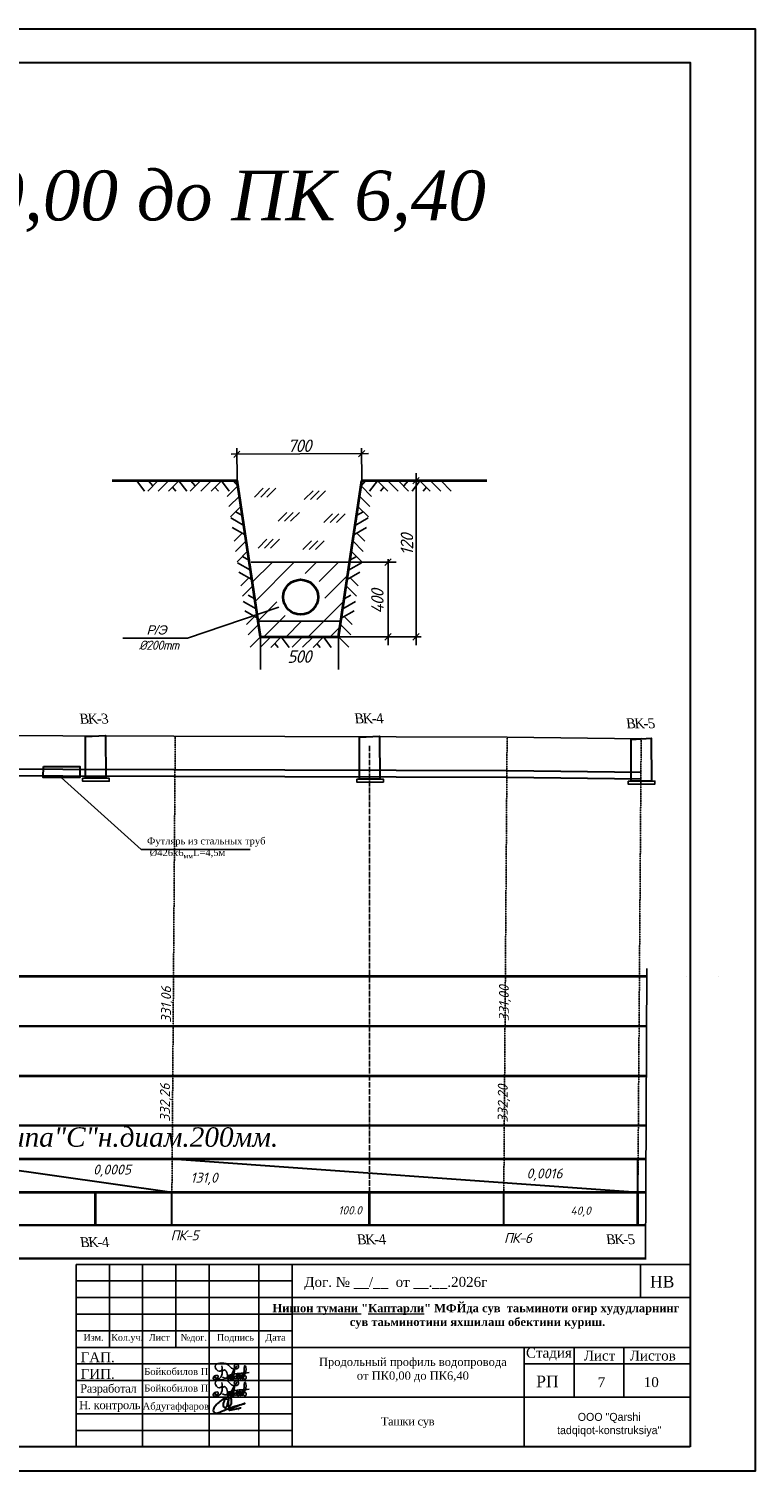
# Model space of a CAD drawing. Header units: millimetres. Extents: x 3960971 to 4113015, y -456608 to 60100.
# Tile 6 of 61: x 4017360 to 4019548, y -352045 to -347702. Entities that reach past the tile are written whole.
import ezdxf

# ---------------------------------------------------------------- set-up
doc = ezdxf.new("R2010")
doc.units = ezdxf.units.MM
doc.linetypes.add('ACAD_ISO04W100', pattern=[30, 24, -3, 0, -3])
doc.linetypes.add('HIDDEN', pattern=[0.375, 0.25, -0.125])
for name, color, linetype, lineweight in [('НАДПИСИ', 7, 'Continuous', 35), ('СПЛОШНАЯ  ОСНОВНАЯ', 1, 'Continuous', 60), ('ШТРИХПУНКТИРНАЯ ТОНКАЯ (линии координационных осей)', 250, 'ACAD_ISO04W100', 0), ('Элемент модели - Зона_Ном_пера__41', 7, 'Continuous', 25)]:
    doc.layers.add(name, color=color, linetype=linetype, lineweight=lineweight)
doc.styles.add('0.35см', font='isocpeur.ttf', dxfattribs={"oblique": 15, "height": 350})
doc.styles.add('0.5 см Координационные оси', font='isocpeur.ttf', dxfattribs={"height": 500})
doc.styles.add('GOST 2.304', font='CS_Gost2304.shx')
doc.styles.add('OOO-Kazar', font='GOST_AU.ttf')
doc.styles.add('seviyorum', font='times.ttf')
doc.styles.add('БМ-431 (Times New Roman К)', font='timesi.ttf', dxfattribs={"height": 1})

# ---------------------------------------------------------------- blocks, each defined once
blk = doc.blocks.new('КАМКМ')
at = {"color": 5, "lineweight": 25, "ltscale": 0.9375}
for points in [[(1983705, 459889), (1983639, 459853), (1983539, 459967), (1983830, 460017), (1983932, 459926), (1984086, 459931), (1984081, 460012), (1984011, 460007), (1984009, 459933), (1984047, 459969), (1984043, 459985)], [(1983695, 459984), (1983600, 459661), (1983490, 459670), (1983527, 459740), (1983610, 459735), (1983574, 459682), (1983536, 459703), (1983550, 459721)], [(1983706, 459846), (1983759, 459882), (1983799, 459682), (1983714, 459704), (1983858, 459698), (1983870, 459757), (1983836, 459665), (1983882, 459677), (1983902, 459754), (1983881, 459693), (1983905, 459668), (1983993, 459891), (1983962, 459835), (1983952, 459663), (1984006, 459686), (1983964, 459721)], [(1984003, 459681), (1984052, 459677), (1984066, 459783), (1984046, 459708), (1984079, 459668), (1984139, 459740), (1984130, 459781), (1984101, 459721), (1984147, 459669), (1984187, 459729), (1984193, 459775), (1984163, 459745), (1984183, 459673), (1984252, 459987), (1984271, 459845), (1984229, 459729), (1984242, 459740), (1984270, 459730), (1984270, 459670), (1984222, 459673), (1984219, 459688), (1984154, 459718), (1983830, 459735), (1984162, 459804), (1984171, 459804), (1984351, 459821)]]:
    blk.add_spline(points, degree=3, dxfattribs=at)

msp = doc.modelspace()

# ---------------------------------------------------------------- linework, layer by layer
at = {"color": 0, "lineweight": 25}
for p, q in [((4018065.917, -349085.612, -3829.19), (4018039.467, -349112.061, -3829.19)), ((4018084.724, -349085.612, -3829.19), (4018058.275, -349112.061, -3829.19)), ((4018103.532, -349085.612, -3829.19), (4018077.082, -349112.061, -3829.19)), ((4018215.932, -349093.1, -3829.19), (4018189.482, -349119.55, -3829.19)), ((4018234.739, -349093.1, -3829.19), (4018208.29, -349119.55, -3829.19)), ((4018253.547, -349093.1, -3829.19), (4018227.097, -349119.55, -3829.19)), ((4018137.172, -349158.347, -3829.19), (4018110.723, -349184.797, -3829.19)), ((4018155.98, -349158.347, -3829.19), (4018129.53, -349184.797, -3829.19)), ((4018174.787, -349158.347, -3829.19), (4018148.338, -349184.797, -3829.19)), ((4018275, -349162.49, -3829.19), (4018248.55, -349188.94, -3829.19)), ((4018293.807, -349162.49, -3829.19), (4018267.358, -349188.94, -3829.19)), ((4018312.615, -349162.49, -3829.19), (4018286.165, -349188.94, -3829.19)), ((4018077.068, -349239.13, -3829.19), (4018050.618, -349265.58, -3829.19)), ((4018095.875, -349239.13, -3829.19), (4018069.426, -349265.58, -3829.19)), ((4018114.683, -349239.13, -3829.19), (4018088.233, -349265.58, -3829.19)), ((4018211.787, -349243.273, -3829.19), (4018185.337, -349269.723, -3829.19)), ((4018230.594, -349243.273, -3829.19), (4018204.145, -349269.723, -3829.19)), ((4018249.402, -349243.273, -3829.19), (4018222.952, -349269.723, -3829.19))]:
    msp.add_line(p, q, dxfattribs=at)
at = {"color": 7, "linetype": 'Continuous', "lineweight": 25, "ltscale": 0.7}
for p, q in [((4018024.075, -349310.734, -3829.19), (4018026.039, -349308.77, -3829.19)), ((4018032.748, -349368.555, -3829.19), (4018092.712, -349308.592, -3829.19)), ((4018041.421, -349426.377, -3829.19), (4018159.384, -349308.413, -3829.19)), ((4018192.32, -349341.972, -3829.19), (4018226.057, -349308.235, -3829.19)), ((4018234.279, -349366.507, -3829.19), (4018292.729, -349308.057, -3829.19)), ((4018251.17, -349416.111, -3829.19), (4018320.341, -349346.94, -3829.19)), ((4018050.094, -349484.198, -3829.19), (4018107.237, -349427.055, -3829.19)), ((4018248.045, -349485.73, -3829.19), (4018308.607, -349425.168, -3829.19)), ((4018068.038, -349532.748, -3829.19), (4018115.055, -349485.732, -3829.19)), ((4018115.057, -349485.73, -3829.19), (4018131.912, -349468.874, -3829.19)), ((4018134.532, -349532.748, -3829.19), (4018181.547, -349485.734, -3829.19)), ((4018181.551, -349485.73, -3829.19), (4018181.561, -349485.72, -3829.19)), ((4018201.027, -349532.748, -3829.19), (4018248.043, -349485.732, -3829.19)), ((4018267.521, -349532.748, -3829.19), (4018296.872, -349503.397, -3829.19))]:
    msp.add_line(p, q, dxfattribs=at)
at = {"color": 7, "linetype": 'Continuous'}
for p, q in [((4017502.542, -351422.464, -3829.19), (4019352.557, -351422.464, -3829.19)), ((4017502.542, -351972.468, -3829.19), (4017502.542, -351422.464, -3829.19)), ((4017602.543, -351672.466, -3829.19), (4017602.543, -351422.464, -3829.19)), ((4017702.544, -351972.468, -3829.19), (4017702.544, -351422.464, -3829.19)), ((4017802.544, -351672.466, -3829.19), (4017802.544, -351422.464, -3829.19)), ((4017902.545, -351972.468, -3829.19), (4017902.545, -351422.464, -3829.19)), ((4018052.546, -351972.468, -3829.19), (4018052.546, -351422.464, -3829.19)), ((4018152.547, -351972.468, -3829.19), (4018152.547, -351422.464, -3829.19)), ((4019202.556, -351522.464, -3829.19), (4019202.556, -351422.464, -3829.19)), ((4019352.557, -351422.464, -3829.19), (4019352.557, -351972.468, -3829.19)), ((4018152.547, -351522.464, -3829.19), (4019352.557, -351522.464, -3829.19)), ((4017502.542, -351622.465, -3829.19), (4018152.547, -351622.465, -3829.19)), ((4017502.542, -351672.466, -3829.19), (4018152.547, -351672.466, -3829.19)), ((4018152.547, -351672.466, -3829.19), (4019352.557, -351672.466, -3829.19)), ((4018852.553, -351672.466, -3829.19), (4018852.553, -351972.468, -3829.19)), ((4019002.554, -351822.467, -3829.19), (4019002.554, -351672.466, -3829.19)), ((4019152.555, -351822.467, -3829.19), (4019152.555, -351672.466, -3829.19)), ((4018852.553, -351722.466, -3829.19), (4019352.557, -351722.466, -3829.19)), ((4018152.547, -351822.467, -3829.19), (4019352.557, -351822.467, -3829.19)), ((4017502.542, -351972.468, -3829.19), (4019352.557, -351972.468, -3829.19))]:
    msp.add_line(p, q, dxfattribs=at)
at = {"color": 5, "lineweight": 30, "ltscale": 0.9375, "elevation": -3829.19}
msp.add_lwpolyline([(4011756.223, -347702.007), (4019548.139, -347702.007), (4019548.139, -352045.212), (4011756.223, -352045.212)], close=True, dxfattribs=at)
at = {"color": 7, "lineweight": 30, "elevation": -3829.19}
for points in [[(4019352.557, -351972.468), (4011856.069, -351972.468), (4011856.069, -347803.002), (4019352.557, -347803.002)], [(4017403.359, -349923.524), (4017513.358, -349923.362), (4017513.232, -349956.702), (4017403.232, -349956.864)]]:
    msp.add_lwpolyline(points, close=True, dxfattribs=at)
at = {"color": 7, "lineweight": 25}
for points, elevation in [([(4017995.779, -348973.434), (4017977.043, -348992.714)], -3829.19), ([(4017986.854, -349062.567), (4017986.306, -348964.334)], -3829.19), ([(4018371.916, -348971.338), (4018353.18, -348990.619)], -3829.19), ([(4018363.002, -349062.567), (4018362.455, -348964.334)], -3829.19), ([(4017968.913, -348983.172), (4018383.358, -348980.863)], -3829.19), ([(4018535.675, -349052.927), (4018516.939, -349072.207)], -3829.19), ([(4018526.307, -349039.869), (4018526.307, -349558.249)], -3829.19), ([(4018451.379, -349298.326), (4018432.643, -349317.606)], -3829.19), ([(4018442.011, -349299.059), (4018442.011, -349558.249)], -3829.19), ([(4017642.623, -349536.513), (4017837.876, -349536.513), (4018112.693, -349443.846)], -3829.19), ([(4018057.929, -349630.985), (4018057.382, -349532.753)], -3829.19), ([(4018293.022, -349630.985), (4018292.475, -349532.753)], -3829.19), ([(4018451.379, -349523.112), (4018432.643, -349542.393)], -3829.19), ([(4018535.675, -349523.112), (4018516.939, -349542.393)], -3829.19), ([(4018026.51, -350172.858), (4017698.408, -350173.235), (4017456.844, -349956.785)], 3829.19), ([(4019221.244, -350531.879), (4019217.602, -351408.137)], -3829.19)]:
    msp.add_lwpolyline(points, dxfattribs=dict(at, elevation=elevation))
at = {"color": 7, "lineweight": 35, "ltscale": 0.7, "elevation": -3829.19}
for points in [[(4017610.705, -349062.567), (4017986.854, -349062.567)], [(4018057.382, -349532.753), (4017986.854, -349062.567)], [(4018292.475, -349532.753), (4018363.002, -349062.567)], [(4018363.002, -349062.567), (4018739.151, -349062.567)], [(4018057.382, -349532.753), (4018292.475, -349532.753)]]:
    msp.add_lwpolyline(points, dxfattribs=at)
at = {"color": 7, "lineweight": 25, "ltscale": 0.7, "elevation": -3829.19}
for points in [[(4017684.643, -349062.893), (4017708.153, -349094.439)], [(4017749.09, -349062.567), (4017717.807, -349094.038)], [(4017733.455, -349078.302), (4017719.312, -349062.567)], [(4017780.436, -349062.73), (4017749.153, -349094.201)], [(4017811.782, -349062.893), (4017780.499, -349094.364)], [(4017811.782, -349062.893), (4017835.291, -349094.439)], [(4017877.42, -349062.567), (4017846.137, -349094.038)], [(4017860.593, -349078.302), (4017846.45, -349062.567)], [(4017908.765, -349062.73), (4017877.482, -349094.201)], [(4017940.111, -349062.893), (4017908.828, -349094.364)], [(4017940.111, -349062.893), (4017963.62, -349094.439)], [(4017988.923, -349078.302), (4017974.779, -349062.567)], [(4018360.934, -349078.302), (4018375.064, -349062.567)], [(4018409.733, -349062.893), (4018386.223, -349094.439)], [(4018409.733, -349062.893), (4018441.016, -349094.364)], [(4018441.078, -349062.73), (4018472.361, -349094.201)], [(4018472.424, -349062.567), (4018503.707, -349094.038)], [(4018489.263, -349078.302), (4018503.394, -349062.567)], [(4018538.062, -349062.893), (4018514.553, -349094.439)], [(4018538.062, -349062.893), (4018569.345, -349094.364)], [(4018569.408, -349062.73), (4018600.691, -349094.201)], [(4018600.754, -349062.567), (4018632.037, -349094.038)], [(4017792.184, -349082.616), (4017802.378, -349094.627)], [(4017920.514, -349082.616), (4017930.707, -349094.627)], [(4017988.923, -349078.302), (4017957.64, -349109.773)], [(4018360.934, -349078.302), (4018392.217, -349109.773)], [(4018429.343, -349082.616), (4018419.136, -349094.627)], [(4018557.672, -349082.616), (4018547.466, -349094.627)], [(4017993.938, -349109.234), (4017962.655, -349140.705)], [(4017998.502, -349140.254), (4017967.219, -349171.725)], [(4018351.342, -349140.254), (4018382.625, -349171.725)], [(4018355.906, -349109.234), (4018387.189, -349140.705)], [(4017968.134, -349174.96), (4018007.053, -349197.266)], [(4017982.854, -349155.99), (4018002.552, -349167.274)], [(4018381.71, -349174.96), (4018342.791, -349197.266)], [(4018366.99, -349155.99), (4018347.292, -349167.274)], [(4017972.698, -349203.522), (4018011.316, -349225.652)], [(4018002.15, -349220.399), (4017978.227, -349244.485)], [(4018377.146, -349203.522), (4018338.54, -349225.652)], [(4018347.693, -349220.399), (4018371.629, -349244.485)], [(4018014.062, -349244.021), (4017982.779, -349275.492)], [(4018018.626, -349275.041), (4017987.343, -349306.512)], [(4018331.218, -349275.041), (4018362.501, -349306.512)], [(4018335.782, -349244.021), (4018367.065, -349275.492)], [(4017988.258, -349309.747), (4018027.177, -349332.052)], [(4018002.978, -349290.776), (4018022.676, -349302.061)], [(4018029.171, -349307.966), (4018320.686, -349307.966)], [(4018320.686, -349307.966), (4018466.443, -349307.966)], [(4018361.586, -349309.747), (4018322.667, -349332.052)], [(4018346.866, -349290.776), (4018327.168, -349302.061)], [(4017992.835, -349338.309), (4018031.44, -349360.439)], [(4018022.287, -349355.185), (4017998.351, -349379.271)], [(4018357.022, -349338.309), (4018318.404, -349360.439)], [(4018327.569, -349355.185), (4018351.505, -349379.271)], [(4018034.186, -349378.808), (4018002.903, -349410.279)], [(4018020.356, -349407.182), (4018040.054, -349418.479)], [(4018329.488, -349407.182), (4018309.79, -349418.479)], [(4018315.658, -349378.808), (4018346.941, -349410.279)], [(4018005.636, -349426.152), (4018044.555, -349448.458)], [(4018344.22, -349426.152), (4018305.301, -349448.458)], [(4018010.2, -349454.714), (4018048.805, -349476.844)], [(4018039.653, -349471.603), (4018015.717, -349495.677)], [(4018051.564, -349495.226), (4018020.281, -349526.697)], [(4018050.323, -349485.734), (4018299.521, -349485.734)], [(4018298.28, -349495.226), (4018329.563, -349526.697)], [(4018339.644, -349454.714), (4018301.038, -349476.844)], [(4018310.191, -349471.603), (4018334.127, -349495.677)], [(4018057.382, -349532.753), (4018026.099, -349564.224)], [(4018088.727, -349532.916), (4018057.444, -349564.387)], [(4018120.073, -349533.079), (4018088.79, -349564.55)], [(4018120.073, -349533.079), (4018143.582, -349564.625)], [(4018184.52, -349532.753), (4018153.237, -349564.224)], [(4018215.866, -349532.916), (4018184.583, -349564.387)], [(4018247.211, -349533.079), (4018215.928, -349564.55)], [(4018247.211, -349533.079), (4018270.721, -349564.625)], [(4018292.475, -349532.753), (4018323.758, -349564.224)], [(4018292.475, -349532.753), (4018541.673, -349532.753)], [(4018100.463, -349552.801), (4018110.669, -349564.813)], [(4018227.601, -349552.801), (4018237.808, -349564.813)]]:
    msp.add_lwpolyline(points, dxfattribs=at)
at = {"color": 7, "lineweight": 25}
msp.add_lwpolyline([(4012792.073, -350014.899), (4012991.908, -349985.899), (4013720.184, -350014.899), (4014400.186, -349934.942), (4014790.771, -349939.942), (4015790.768, -349883.942), (4016790.762, -349828.942), (4018800.696, -349834.942), (4019204.619, -349839.942)], dxfattribs=at)
at = {"color": 7, "lineweight": 30}
for points in [[(4017530.05, -349832.9), (4017590.455, -349829.578), (4017591.102, -349958.582), (4017530.09, -349958.694)], [(4018356.239, -349835.366), (4018416.645, -349832.044), (4018417.291, -349961.048), (4018356.28, -349961.161)], [(4019174.416, -349841.603), (4019234.822, -349838.281), (4019235.468, -349967.285), (4019174.457, -349967.397)]]:
    msp.add_lwpolyline(points, close=True, dxfattribs=at)
at = {"linetype": 'HIDDEN', "lineweight": 25, "ltscale": 0.9375}
for points, elevation in [([(4017790.759, -351205.132), (4017800.722, -349831.957)], -7658.38), ([(4018790.756, -351205.008), (4018800.696, -349834.942)], -7658.38), ([(4019194.699, -351207.121), (4019204.64, -349837.055)], -3829.19)]:
    msp.add_lwpolyline(points, dxfattribs=dict(at, elevation=elevation))
at = {"color": 5, "lineweight": 30}
for points in [[(4016195.01, -349961.708), (4016790.762, -349928.942), (4018800.696, -349934.942), (4019204.619, -349939.942)], [(4016195.01, -349981.708), (4016790.762, -349948.942), (4018800.696, -349954.942), (4019204.619, -349959.942)]]:
    msp.add_lwpolyline(points, dxfattribs=at)
at = {"color": 7, "lineweight": 25, "elevation": -3829.19}
for points in [[(4017521.444, -349958.799), (4017601.918, -349958.543), (4017601.918, -349967.537), (4017521.444, -349967.793)], [(4018347.634, -349961.265), (4018428.107, -349961.01), (4018428.107, -349970.003), (4018347.634, -349970.259)], [(4019165.81, -349967.502), (4019246.284, -349967.246), (4019246.284, -349976.24), (4019165.81, -349976.496)]]:
    msp.add_lwpolyline(points, close=True, dxfattribs=at)
at = {"color": 5, "lineweight": 35}
for points in [[(4017560.253, -351304.1), (4017560.253, -351205.324), (4017560.253, -351205.324)], [(4018386.442, -351303.938), (4018386.442, -351205.162), (4018386.442, -351205.162)]]:
    msp.add_lwpolyline(points, dxfattribs=at)
at = {"color": 5, "lineweight": 35, "elevation": -7658.38}
msp.add_lwpolyline([(4019194.709, -351303.779), (4019194.709, -351205.003), (4019194.709, -351205.003)], dxfattribs=at)
at = {"color": 7, "linetype": 'Continuous', "elevation": -3829.19}
for points in [[(4017502.542, -351472.464), (4018152.547, -351472.464)], [(4017502.542, -351522.464), (4018152.547, -351522.464)], [(4017502.542, -351572.465), (4018152.547, -351572.465)], [(4017502.542, -351722.466), (4018152.547, -351722.466)], [(4017502.542, -351772.466), (4018152.547, -351772.466)], [(4017502.542, -351822.467), (4018152.547, -351822.467)], [(4017502.542, -351872.467), (4018152.547, -351872.467)], [(4017502.542, -351922.468), (4018152.547, -351922.468)]]:
    msp.add_lwpolyline(points, dxfattribs=at)
at = {"color": 7, "lineweight": 35, "ltscale": 0.7}
msp.add_circle((4018178.563, -349413.158, -3829.19), 52.476, dxfattribs=at)
at = {"layer": 'НАДПИСИ', "color": 186, "lineweight": 30, "true_color": 0x1c0070}
msp.add_open_spline([(4017960.774, -351834.12, -3829.19), (4017960.822, -351832.024, -3829.19), (4017959.454, -351828.895, -3829.19), (4017957.404, -351827.993, -3829.19), (4017957.404, -351827.993, -3829.19), (4017955.08, -351826.971, -3829.19), (4017951.964, -351828.393, -3829.19), (4017950.6, -351829.848, -3829.19), (4017950.6, -351829.848, -3829.19), (4017947.947, -351832.677, -3829.19), (4017946.234, -351837.394, -3829.19), (4017946.234, -351837.394, -3829.19), (4017946.234, -351837.394, -3829.19), (4017944.647, -351840.573, -3829.19), (4017944.209, -351848.252, -3829.19), (4017946.576, -351851.115, -3829.19), (4017946.576, -351851.115, -3829.19), (4017948.593, -351853.553, -3829.19), (4017952.08, -351855.914, -3829.19), (4017954.538, -351852.315, -3829.19), (4017954.538, -351852.315, -3829.19), (4017959.38, -351845.225, -3829.19), (4017958.065, -351843.602, -3829.19), (4017960.615, -351835.936, -3829.19), (4017960.615, -351835.936, -3829.19), (4017960.787, -351835.422, -3829.19), (4017961.043, -351827.79, -3829.19), (4017961.043, -351827.79, -3829.19), (4017961.043, -351827.79, -3829.19), (4017961.043, -351827.79, -3829.19), (4017960.273, -351845.884, -3829.19), (4017960.273, -351845.884, -3829.19), (4017960.273, -351845.884, -3829.19), (4017960.273, -351845.884, -3829.19), (4017960.102, -351849.142, -3829.19), (4017960.787, -351850.257, -3829.19), (4017960.787, -351850.257, -3829.19), (4017961.472, -351851.372, -3829.19), (4017962.242, -351852.573, -3829.19), (4017963.184, -351851.801, -3829.19), (4017963.184, -351851.801, -3829.19), (4017966, -351849.491, -3829.19), (4017968.703, -351845.141, -3829.19), (4017969.775, -351841.596, -3829.19), (4017969.775, -351841.596, -3829.19), (4017970.631, -351838.766, -3829.19), (4017970.632, -351834.307, -3829.19), (4017970.546, -351833.278, -3829.19), (4017970.546, -351833.278, -3829.19), (4017970.23, -351829.483, -3829.19), (4017968.777, -351825.661, -3829.19), (4017965.153, -351823.845, -3829.19), (4017965.153, -351823.845, -3829.19), (4017953.528, -351818.021, -3829.19), (4017928.855, -351840.262, -3829.19), (4017922.693, -351847.513, -3829.19), (4017922.693, -351847.513, -3829.19), (4017919.908, -351850.79, -3829.19), (4017913.702, -351861.415, -3829.19), (4017916.358, -351866.122, -3829.19), (4017916.358, -351866.122, -3829.19), (4017921.675, -351875.546, -3829.19), (4017939.154, -351865.328, -3829.19), (4017946.226, -351862.52, -3829.19), (4017946.226, -351862.52, -3829.19), (4017946.226, -351862.52, -3829.19), (4017974.398, -351851.973, -3829.19), (4017974.398, -351851.973, -3829.19), (4017974.398, -351851.973, -3829.19), (4017974.398, -351851.973, -3829.19), (4017987.324, -351847.599, -3829.19), (4017992.632, -351846.055, -3829.19), (4017992.632, -351846.055, -3829.19), (4017997.939, -351844.512, -3829.19), (4018010.694, -351841.596, -3829.19), (4018010.694, -351841.596, -3829.19), (4018010.694, -351841.596, -3829.19), (4018000.36, -351844.965, -3829.19), (4017988.434, -351849.423, -3829.19), (4017978.238, -351853.854, -3829.19), (4017978.238, -351853.854, -3829.19), (4017972.897, -351856.174, -3829.19), (4017968.443, -351857.376, -3829.19), (4017963.954, -351860.548, -3829.19), (4017963.954, -351860.548, -3829.19), (4017963.954, -351860.548, -3829.19), (4017962.397, -351861.963, -3829.19), (4017964.451, -351861.706, -3829.19), (4017964.451, -351861.706, -3829.19), (4017966.506, -351861.448, -3829.19), (4017985.424, -351857.075, -3829.19), (4017985.424, -351857.075, -3829.19), (4017985.424, -351857.075, -3829.19), (4017985.424, -351857.075, -3829.19), (4017997.665, -351855.017, -3829.19), (4017997.665, -351855.017, -3829.19), (4017997.665, -351855.017, -3829.19), (4017997.665, -351855.017, -3829.19), (4017992.015, -351857.504, -3829.19), (4017992.015, -351857.504, -3829.19), (4017992.015, -351857.504, -3829.19), (4017992.015, -351857.504, -3829.19), (4017991.202, -351858.189, -3829.19), (4017992.058, -351858.747, -3829.19)], degree=3, knots=[0, 0, 0, 0, 0.03846154, 0.03846154, 0.03846154, 0.05769231, 0.07692308, 0.07692308, 0.07692308, 0.09615385, 0.11538462, 0.11538462, 0.11538462, 0.13461538, 0.15384615, 0.15384615, 0.15384615, 0.17307692, 0.19230769, 0.19230769, 0.19230769, 0.21153846, 0.23076923, 0.23076923, 0.23076923, 0.25, 0.26923077, 0.26923077, 0.26923077, 0.28846154, 0.30769231, 0.30769231, 0.30769231, 0.32692308, 0.34615385, 0.34615385, 0.34615385, 0.36538462, 0.38461538, 0.38461538, 0.38461538, 0.40384615, 0.42307692, 0.42307692, 0.42307692, 0.44230769, 0.46153846, 0.46153846, 0.46153846, 0.48076923, 0.5, 0.5, 0.5, 0.51923077, 0.53846154, 0.53846154, 0.53846154, 0.55769231, 0.57692308, 0.57692308, 0.57692308, 0.59615385, 0.61538462, 0.61538462, 0.61538462, 0.63461538, 0.65384615, 0.65384615, 0.65384615, 0.67307692, 0.69230769, 0.69230769, 0.69230769, 0.71153846, 0.73076923, 0.73076923, 0.73076923, 0.75, 0.76923077, 0.76923077, 0.76923077, 0.78846154, 0.80769231, 0.80769231, 0.80769231, 0.82692308, 0.84615385, 0.84615385, 0.84615385, 0.86538462, 0.88461538, 0.88461538, 0.88461538, 0.90384615, 0.92307692, 0.92307692, 0.92307692, 0.94230769, 0.96153846, 0.96153846, 0.96153846, 0.98076923, 1, 1, 1, 1], dxfattribs=at)
at = {"layer": 'СПЛОШНАЯ  ОСНОВНАЯ', "color": 7, "lineweight": 35, "ltscale": 0.7}
for points in [[(4012792.073, -350554.939), (4019221.148, -350554.975)], [(4012792.073, -350704.939), (4019220.529, -350703.773)], [(4012792.073, -350854.939), (4019219.901, -350854.985)], [(4012792.073, -351004.939), (4019219.282, -351003.773)], [(4012792.073, -351104.939), (4019218.862, -351104.985)], [(4012792.073, -351204.939), (4019218.447, -351204.824)], [(4012792.073, -351304.939), (4019218.036, -351303.678)], [(4012792.073, -351404.939), (4019217.617, -351404.345)]]:
    msp.add_lwpolyline(points, dxfattribs=at)
at = {"layer": 'СПЛОШНАЯ  ОСНОВНАЯ', "color": 7, "lineweight": 30, "ltscale": 0.7}
for points in [[(4017082.011, -351104.959), (4017790.759, -351204.902)], [(4017791.486, -351104.975), (4019194.709, -351204.824)]]:
    msp.add_lwpolyline(points, dxfattribs=at)
at = {"layer": 'СПЛОШНАЯ  ОСНОВНАЯ', "color": 7, "lineweight": 30, "ltscale": 0.7, "elevation": -3829.19}
msp.add_lwpolyline([(4019194.709, -351205.751), (4019194.707, -351105.818)], dxfattribs=at)
at = {"layer": 'СПЛОШНАЯ  ОСНОВНАЯ', "color": 1, "lineweight": 30, "ltscale": 0.7, "elevation": -7658.38}
for points in [[(4017790.762, -351304.902), (4017790.759, -351204.902)], [(4018790.758, -351304.877), (4018790.756, -351204.877)]]:
    msp.add_lwpolyline(points, dxfattribs=at)
at = {"layer": 'ШТРИХПУНКТИРНАЯ ТОНКАЯ (линии координационных осей)', "color": 251, "lineweight": 25, "ltscale": 0.7}
for points in [[(4018386.442, -351206.677), (4018386.442, -349861.278)], [(4018792.25, -350554.914), (4018792.25, -350554.787)], [(4018932.25, -350554.914), (4018932.25, -350554.783)], [(4019084.25, -350554.914), (4019084.25, -350554.779)], [(4019342.25, -350554.914), (4019342.25, -350554.773)], [(4019438.25, -350554.914), (4019438.25, -350554.77)]]:
    msp.add_lwpolyline(points, dxfattribs=at)

# ---------------------------------------------------------------- block references
at = {"lineweight": 25, "xscale": 0.1254785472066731, "yscale": 0.1254785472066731, "zscale": 0.1254785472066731}
for p in [(3769029.735, -409445.889), (3769029.735, -409495.89)]:
    msp.add_blockref('КАМКМ', p, dxfattribs=at)

# ---------------------------------------------------------------- texts
at = {"color": 1, "insert": (4015933.068, -351009.939, -3829.19), "char_height": 58.333333, "width": 3096.2762, "attachment_point": 1, "style": 'GOST 2.304'}
msp.add_mtext('{\\fTimes New Roman|b0|i1|c204|p18;\\C7;Трубы  полиэтиленовые напорные типа\\fTimes New Roman|b0|i1|c0|p18;"\\fTimes New Roman|b0|i1|c204|p18;С\\fTimes New Roman|b0|i1|c0|p18;"\\fTimes New Roman|b0|i1|c204|p18;н\\fTimes New Roman|b0|i1|c0|p18;.\\fTimes New Roman|b0|i1|c204|p18;диам\\fTimes New Roman|b0|i1|c0|p18;.2\\fTimes New Roman|b0|i1|c204|p18;0\\fTimes New Roman|b0|i1|c0|p18;0\\fTimes New Roman|b0|i1|c204|p18;мм\\fTimes New Roman|b0|i1|c0|p18;.\\Fcs_gost2304|c204; }', dxfattribs=at)
at = {"color": 7, "lineweight": 13, "insert": (4019108.346, -351905.408, -3829.19), "char_height": 23.96845, "attachment_point": 5}
msp.add_mtext('{\\fAlgerian|b0|i0|c0|p82;OOO} {\\fAlgerian|b0|i0|c0|p82;"Qarshi \\Ptadqiqot-konstruksiya"}', dxfattribs=at)
at = {"layer": 'НАДПИСИ', "color": 0, "insert": (4015930.408, -348228.232), "char_height": 150, "width": 12709.76552, "attachment_point": 5, "style": 'БМ-431 (Times New Roman К)'}
msp.add_mtext('Продольный профиль водопровода от ПК 0,00 до ПК 6,40', dxfattribs=at)
at = {"layer": 'НАДПИСИ', "char_height": 37.61487, "width": 108.07533, "attachment_point": 5, "style": '0.35см'}
for s, insert, rotation in [('{\\T0.9;700}', (4018173.988, -348957.505, -3829.19), 0.319224), ('{\\T0.9;120}', (4018498.869, -349255.748, -3829.19), 90), ('{\\T0.9;400}', (4018409.794, -349427.172, -3829.19), 90), ('{\\T0.9;500}', (4018173.781, -349592.269, -3829.19), 0.319224)]:
    msp.add_mtext(s, dxfattribs=dict(at, insert=insert, rotation=rotation))
at = {"layer": 'НАДПИСИ', "insert": (4017742.927, -349535.038, -3829.19), "char_height": 27.58424, "width": 300.49266, "attachment_point": 5, "style": '0.35см'}
msp.add_mtext('{\\fArial|b0|i0|c204|p34;\\T0.9;Р/Э\\P\\fISOCPEUR|b0|i0|c204|p34; %%C200mm}', dxfattribs=at)
at = {"layer": 'НАДПИСИ', "color": 7, "char_height": 30, "width": 147.81899, "attachment_point": 5, "rotation": 0.002907, "style": '0.35см'}
for s, insert in [('{\\fTimes New Roman|b0|i1|c204|p18;\\Q-16;\\T0.9;ВК-3 }', (4017558.673, -349779.172, -3829.19)), ('{\\fTimes New Roman|b0|i1|c204|p18;\\Q-16;\\T0.9;ВК-4 }', (4018386.981, -349778.169, -3829.19)), ('{\\fTimes New Roman|b0|i1|c204|p18;\\Q-16;\\T0.9;ВК-5 }', (4019205.64, -349793.167, -3829.19)), ('{\\fTimes New Roman|b0|i1|c204|p18;\\Q-16;\\T0.9;ВК-4 }', (4017560.263, -351355.652)), ('{\\fTimes New Roman|b0|i1|c204|p18;\\Q-16;\\T0.9;ВК-4 }', (4018394.549, -351346.875)), ('{\\fTimes New Roman|b0|i1|c204|p18;\\Q-16;\\T0.9;ВК-5 }', (4019145.029, -351346.805))]:
    msp.add_mtext(s, dxfattribs=dict(at, insert=insert))
at = {"layer": 'НАДПИСИ', "color": 7, "ltscale": 0.7, "attachment_point": 5, "style": '0.5 см Координационные оси'}
for s, insert, char_height, width, rotation in [('{\\fISOCPEUR|b0|i1|c204|p34;331,06}', (4017776.682, -350640.162, 3829.19), 30, 131.2, 90.001454), ('{\\fISOCPEUR|b0|i1|c204|p34;331,00}', (4018794.441, -350636.199), 30, 131.2, 90.001454), ('{\\fISOCPEUR|b0|i1|c204|p34;332,26}', (4017773.229, -350935.332, 3829.19), 30, 131.2, 90.001454), ('{\\fISOCPEUR|b0|i1|c204|p34;332,20}', (4018791.083, -350938.253), 30, 131.2, 90.001454), ('{\\fISOCPEUR|b0|i1|c204|p34;0,0005}', (4017610.34, -351140.449), 30, 131.2, 0.001454), ('{\\fISOCPEUR|b0|i1|c204|p34;0,0016}', (4018913.485, -351152.248), 30, 131.2, 0.001454), ('{\\fISOCPEUR|b0|i1|c204|p34;131,0}', (4017887.782, -351164.961), 30, 131.2, 0.001454), ('{\\fISOCPEUR|b0|i1|c204|p34;100.0}', (4018327.399, -351259.826, 3829.19), 25, 77.76326, 0.002907), ('{\\fISOCPEUR|b0|i1|c204|p34;40,0}', (4019022.25, -351263.66), 25, 77.76326, 0.002907)]:
    msp.add_mtext(s, dxfattribs=dict(at, insert=insert, char_height=char_height, width=width, rotation=rotation))
at = {"layer": 'НАДПИСИ', "color": 7, "char_height": 30, "width": 68.73, "attachment_point": 5, "style": '0.35см'}
for s, insert in [('{\\fISOCPEUR|b1|i0|c204|p34;\\T0.9;ПК-5}', (4017827.923, -351335.072, 3829.19)), ('{\\fISOCPEUR|b1|i0|c204|p34;\\T0.9;ПК-6}', (4018832.594, -351343.12, 3829.19))]:
    msp.add_mtext(s, dxfattribs=dict(at, insert=insert))
at = {"layer": 'Элемент модели - Зона_Ном_пера__41', "color": 0, "linetype": 'Continuous', "lineweight": 5}
for s, insert, char_height, width, attachment_point, style in [('\\A1;{\\C256;Футлярь из стальных труб\\P %%C426х6\\H0.7x;\\S^ мм;\\H1.42857x;L=4,5м}', (4017715.696, -350136.944, -3829.19), 21.00017, 553.86036, 1, 'seviyorum'), ('{\\fTimes New Roman|b1|i0|c204|p18;\\L\\C7;Нишон тумани\\l "\\LКаптарли\\l" МФЙда сув  таьминоти оғир худудларнинг\\P сув таьминотини яхшилаш обектини куриш. }', (4018706.749, -351541.708, -3829.19), 24.904643, 1174.67903, 2, 'OOO-Kazar'), ('{\\fTimes New Roman|b0|i0|c204|p18;7}', (4019085.127, -351792.467, -3829.19), 30.00024, 85.2591, 8, 'OOO-Kazar'), ('{\\fTimes New Roman|b0|i0|c204|p18;10}', (4019235.128, -351792.467, -3829.19), 30.00024, 85.2591, 8, 'OOO-Kazar'), ('{\\fTimes New Roman|b0|i0|c204|p18;\\T0.95;Ташки сув}', (4018500.75, -351882.651, -3829.19), 24.90464, 600, 2, 'OOO-Kazar')]:
    msp.add_mtext(s, dxfattribs=dict(at, insert=insert, char_height=char_height, width=width, attachment_point=attachment_point, style=style))
for s, insert, char_height, attachment_point, style in [('{\\fTimes New Roman|b0|i0|c204|p18;Дог\\fTimes New Roman|b0|i0|c0|p18;. № __/__  \\fTimes New Roman|b0|i0|c204|p18;от \\fTimes New Roman|b0|i0|c0|p18;__.__.202\\fTimes New Roman|b0|i0|c204|p18;6г}', (4018189.562, -351460.298, -3829.19), 30.000241, 1, 'OOO-Kazar'), ('{\\fTimes New Roman|b0|i0|c204|p18;Н\\fTimes New Roman|b0|i0|c0|p18;B}', (4019267.978, -351492.464, -3829.19), 35.00028, 8, 'OOO-Kazar'), ('{\\fTimes New Roman|b0|i0|c204|p18;Изм\\fTimes New Roman|b0|i0|c0|p18;.}', (4017554.478, -351632.422, -3829.19), 20.00016, 2, 'OOO-Kazar'), ('{\\fTimes New Roman|b0|i0|c204|p18;Кол\\fTimes New Roman|b0|i0|c0|p18;.\\fTimes New Roman|b0|i0|c204|p18;уч\\fTimes New Roman|b0|i0|c0|p18;.}', (4017655.682, -351632.422, -3829.19), 20.000161, 2, 'OOO-Kazar'), ('{\\fTimes New Roman|b0|i0|c204|p18;Лист}', (4017752.893, -351632.422, -3829.19), 20.00016, 2, 'OOO-Kazar'), ('{\\fTimes New Roman|b0|i0|c0|p18;№\\fTimes New Roman|b0|i0|c204|p18;дог\\fTimes New Roman|b0|i0|c0|p18;.}', (4017856.483, -351632.422, -3829.19), 20.000161, 2, 'OOO-Kazar'), ('{\\fTimes New Roman|b0|i0|c204|p18;Подпись}', (4017982.193, -351632.422, -3829.19), 20.00016, 2, 'OOO-Kazar'), ('{\\fTimes New Roman|b0|i0|c204|p18;Дата}', (4018102.658, -351632.422, -3829.19), 20.00016, 2, 'OOO-Kazar'), ('{\\fTimes New Roman|b0|i0|c204|p18;ГАП\\fTimes New Roman|b0|i0|c0|p18;.}', (4017566.925, -351687.232, -3829.19), 30.00024, 2, 'OOO-Kazar'), ('{\\fTimes New Roman|b0|i0|c204|p18;Стадия}', (4018926.667, -351712.466, -3829.19), 30.00024, 8, 'OOO-Kazar'), ('{\\fTimes New Roman|b0|i0|c204|p18;Лист} ', (4019079.09, -351712.466, -3829.19), 30.00024, 8, 'OOO-Kazar'), ('{\\fTimes New Roman|b0|i0|c204|p18;Листов} ', (4019239.492, -351712.466, -3829.19), 30.00024, 8, 'OOO-Kazar'), ('{\\fTimes New Roman|b0|i0|c204|p18;ГИП\\fTimes New Roman|b0|i0|c0|p18;.}', (4017566.925, -351737.233, -3829.19), 30.00024, 2, 'OOO-Kazar'), ('{\\C256;Бойкобилов П }', (4017707.386, -351734.575, -3829.19), 21.00017, 1, 'seviyorum'), ('{\\fTimes New Roman|b0|i0|c204|p18;\\T0.95;Разработал}', (4017598.935, -351783.556, -3829.19), 25.0002, 2, 'OOO-Kazar'), ('{\\C256;Бойкобилов П }', (4017707.386, -351784.576, -3829.19), 21.00017, 1, 'seviyorum'), ('{\\fTimes New Roman|b0|i0|c204|p18;РП}', (4018922.14, -351792.467, -3829.19), 35.00028, 8, 'OOO-Kazar'), ('{\\fTimes New Roman|b0|i0|c204|p18;\\T0.95;Н\\fTimes New Roman|b0|i0|c0|p18;. \\fTimes New Roman|b0|i0|c204|p18;контроль}', (4017603.219, -351833.556, -3829.19), 25.000201, 2, 'OOO-Kazar'), ('Абдугаффаров', (4017702.544, -351838.838, -3829.19), 21.00017, 1, 'seviyorum')]:
    msp.add_mtext(s, dxfattribs=dict(at, insert=insert, char_height=char_height, attachment_point=attachment_point, style=style))
at = {"layer": 'Элемент модели - Зона_Ном_пера__41', "color": 0, "linetype": 'Continuous', "lineweight": 5, "insert": (4018516.694, -351703.507, -3829.19), "char_height": 24.90464, "attachment_point": 2, "style": 'OOO-Kazar'}
msp.add_mtext_dynamic_manual_height_columns('{\\fTimes New Roman|b0|i0|c204|p18;Продольный профиль водопровода от ПК0,00 до ПК6,40}', width=600, gutter_width=125, heights=[0], dxfattribs=at)

doc.saveas('drawing.dxf')
